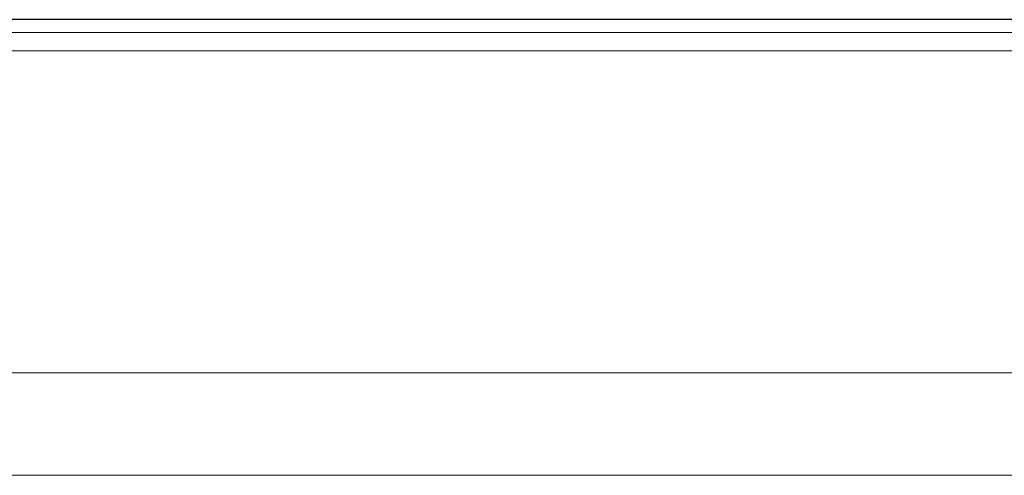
# Model space of a CAD drawing. Header units: millimetres. Extents: x 740 to 1274, y 165 to 336.
# Tile 46 of 54: x 1153.92 to 1173.14, y 192.53 to 201.43. Entities that reach past the tile are written whole.
import ezdxf

# ---------------------------------------------------------------- set-up
doc = ezdxf.new("R2010")
doc.units = ezdxf.units.MM
doc.header["$LTSCALE"] = 2
doc.layers.add('OUT', color=3, linetype='Continuous')

msp = doc.modelspace()

# ---------------------------------------------------------------- linework, layer by layer
at = {"layer": 'OUT', "color": 7}
msp.add_line((1207.141, 201.433), (1067.141, 201.433), dxfattribs=at)
at = {"layer": 'OUT', "color": 0, "linetype": 'Continuous', "lineweight": 15}
for p, q in [((1010.883, 201.179), (1261.141, 201.179)), ((1011.104, 200.826), (1261.141, 200.826)), ((1012.744, 194.533), (1261.141, 194.533)), ((957.141, 192.533), (1261.141, 192.533))]:
    msp.add_line(p, q, dxfattribs=at)

doc.saveas('drawing.dxf')
